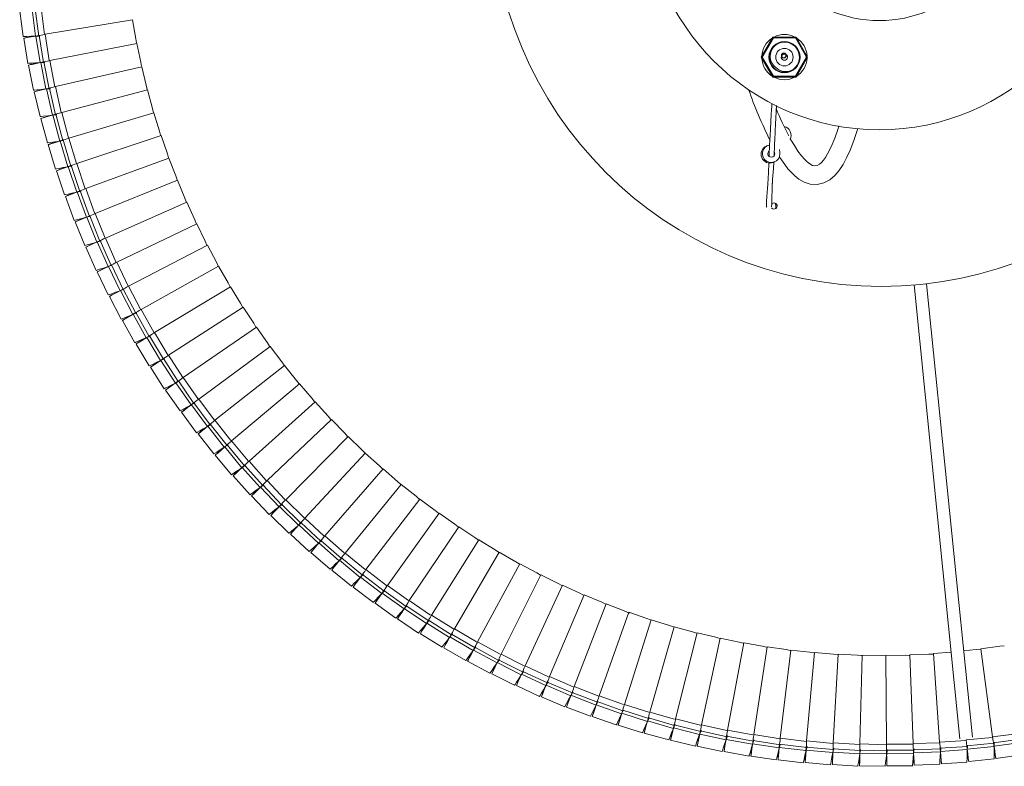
# Model space of a CAD drawing. Header units: millimetres. Extents: x -834 to 396, y -1282 to 570.
# Tile 9 of 13: x -161 to 155, y 10 to 249. Entities that reach past the tile are written whole.
import ezdxf

# ---------------------------------------------------------------- set-up
doc = ezdxf.new("R2010")
doc.units = ezdxf.units.MM

msp = doc.modelspace()

# ---------------------------------------------------------------- linework, layer by layer
at = {"color": 7, "linetype": 'Continuous', "lineweight": 15}
for p, q in [((-160.82, 251.58), (-159.73, 243.49)), ((-156.86, 252.17), (-155.74, 243.61)), ((-155.85, 252.31), (-154.71, 243.63)), ((-124.6, 248.79), (-152.68, 244.18)), ((-154.58, 243.8), (-158.55, 243.15)), ((-154.71, 243.63), (-155.74, 243.61)), ((-155.59, 243.64), (-154.2, 235.11)), ((-154.31, 243.64), (-154.71, 243.63)), ((-154.58, 243.8), (-153.17, 235.16)), ((77.02, 236.87), (80.74, 243.32)), ((80.92, 243.02), (80.74, 243.32)), ((80.74, 243.32), (88.19, 243.32)), ((88.19, 243.32), (88.02, 243.02)), ((88.19, 243.32), (91.92, 236.87)), ((-158.55, 243.15), (-159.53, 242.92)), ((-159.53, 242.92), (-158.19, 234.86)), ((-123.23, 241.27), (-151.16, 235.78)), ((80.92, 243.02), (77.37, 236.87)), ((88.02, 243.02), (80.92, 243.02)), ((91.57, 236.87), (88.02, 243.02)), ((80.74, 230.42), (77.02, 236.87)), ((77.37, 236.87), (77.02, 236.87)), ((77.37, 236.87), (80.92, 230.72)), ((83.59, 237.35), (83.69, 237.5)), ((84.14, 238.04), (84.1, 238.03)), ((88.02, 230.72), (91.57, 236.87)), ((91.92, 236.87), (88.19, 230.42)), ((91.92, 236.87), (91.57, 236.87)), ((-157, 234.56), (-157.96, 234.3)), ((-157.96, 234.3), (-156.37, 226.29)), ((-153.05, 235.34), (-157, 234.56)), ((-153.17, 235.16), (-154.2, 235.11)), ((-154.05, 235.15), (-152.39, 226.67)), ((-152.77, 235.19), (-153.17, 235.16)), ((-153.05, 235.34), (-151.37, 226.75)), ((-121.64, 233.8), (-149.38, 227.43)), ((82.14, 235.3), (82.12, 235.25)), ((82.15, 235.34), (82.14, 235.31)), ((84.42, 236.6), (84.43, 236.61)), ((80.92, 230.72), (80.74, 230.42)), ((80.92, 230.72), (88.02, 230.72)), ((81.66, 233.03), (81.62, 232.87)), ((88.19, 230.42), (88.02, 230.72)), ((88.19, 230.42), (80.74, 230.42)), ((-155.17, 226.03), (-156.13, 225.74)), ((-156.13, 225.74), (-154.29, 217.79)), ((-151.25, 226.93), (-155.17, 226.03)), ((-151.37, 226.75), (-152.39, 226.67)), ((-152.25, 226.7), (-150.32, 218.29)), ((-150.97, 226.79), (-151.37, 226.75)), ((-151.25, 226.93), (-149.3, 218.4)), ((-119.81, 226.37), (-147.33, 219.14)), ((-149.19, 218.59), (-153.08, 217.56)), ((-149.3, 218.4), (-150.32, 218.29)), ((-150.18, 218.33), (-147.99, 209.97)), ((-148.91, 218.45), (-149.3, 218.4)), ((-149.19, 218.59), (-146.97, 210.11)), ((-117.74, 219.01), (-145.03, 210.92)), ((-153.08, 217.56), (-154.03, 217.24)), ((-154.03, 217.24), (-151.94, 209.35)), ((-115.45, 211.72), (-142.47, 202.77)), ((-150.72, 209.16), (-151.66, 208.81)), ((-151.66, 208.81), (-149.32, 200.98)), ((-146.87, 210.31), (-150.72, 209.16)), ((-150.09, 209.63), (-150.01, 209.37)), ((-146.97, 210.11), (-147.99, 209.97)), ((-147.85, 210.02), (-145.39, 201.73)), ((-146.87, 210.31), (-144.39, 201.91)), ((79.17, 208.53), (78.71, 208.34)), ((79.84, 208.76), (79.74, 208.7)), ((79.72, 206.83), (79.62, 206.81)), ((-112.93, 204.51), (-139.65, 194.71)), ((80.88, 203.1), (81.34, 203.29)), ((-148.1, 200.84), (-149.03, 200.46)), ((-149.03, 200.46), (-146.45, 192.71)), ((-144.28, 202.11), (-148.1, 200.84)), ((-144.39, 201.91), (-145.39, 201.73)), ((-145.26, 201.78), (-142.54, 193.58)), ((-143.99, 201.99), (-144.39, 201.91)), ((-144.28, 202.11), (-141.54, 193.79)), ((-110.18, 197.37), (-136.58, 186.74)), ((-141.45, 193.99), (-145.22, 192.6)), ((-144.62, 193.11), (-144.52, 192.86)), ((-141.54, 193.79), (-142.54, 193.58)), ((-142.41, 193.63), (-139.44, 185.52)), ((-141.15, 193.88), (-141.54, 193.79)), ((-141.45, 193.99), (-138.44, 185.76)), ((-145.22, 192.6), (-146.14, 192.19)), ((-146.14, 192.19), (-143.31, 184.53)), ((-107.21, 190.33), (-133.27, 178.88)), ((-142.09, 184.46), (-142.99, 184.02)), ((-142.99, 184.02), (-139.92, 176.45)), ((-138.36, 185.96), (-142.09, 184.46)), ((-141.49, 184.97), (-141.39, 184.74)), ((-138.44, 185.76), (-139.44, 185.52)), ((-139.31, 185.58), (-136.08, 177.57)), ((-138.06, 185.87), (-138.44, 185.76)), ((-138.36, 185.96), (-135.09, 177.84)), ((-104.02, 183.38), (-129.7, 171.12)), ((-135.01, 178.04), (-138.7, 176.42)), ((-138.12, 176.96), (-138.01, 176.72)), ((-135.09, 177.84), (-136.08, 177.57)), ((-135.95, 177.63), (-132.48, 169.72)), ((-134.71, 177.95), (-135.09, 177.84)), ((-135.01, 178.04), (-131.5, 170.02)), ((-138.7, 176.42), (-139.58, 175.95)), ((-139.58, 175.95), (-136.28, 168.48)), ((-100.62, 176.54), (-125.9, 163.47)), ((-135.05, 168.49), (-135.92, 168)), ((-135.92, 168), (-132.39, 160.64)), ((-131.42, 170.23), (-135.05, 168.49)), ((-134.49, 169.05), (-134.38, 168.81)), ((-131.5, 170.02), (-132.48, 169.72)), ((-132.35, 169.78), (-128.63, 161.99)), ((-131.12, 170.15), (-131.5, 170.02)), ((-131.42, 170.23), (-127.66, 162.32)), ((-97, 169.81), (-121.86, 155.95)), ((-127.59, 162.53), (-131.17, 160.68)), ((-130.62, 161.25), (-130.5, 161.02)), ((-127.66, 162.32), (-128.63, 161.99)), ((-128.5, 162.06), (-124.54, 154.38)), ((-127.29, 162.46), (-127.66, 162.32)), ((-127.59, 162.53), (-123.58, 154.74)), ((-93.17, 163.19), (-117.58, 148.56)), ((126.07, 163.82), (140.77, 18.35)), ((144.74, 18.83), (130.04, 164.22)), ((-131.17, 160.68), (-132.02, 160.16)), ((-132.02, 160.16), (-128.26, 152.91)), ((-123.52, 154.96), (-127.03, 152.99)), ((-123.21, 154.9), (-123.58, 154.74)), ((-123.52, 154.96), (-119.27, 147.3)), ((-89.13, 156.7), (-113.08, 141.31)), ((-89.09, 156.73), (-89.13, 156.7)), ((-127.03, 152.99), (-127.87, 152.45)), ((-127.87, 152.45), (-123.88, 145.32)), ((-126.51, 153.59), (-126.38, 153.36)), ((-123.58, 154.74), (-124.54, 154.38)), ((-124.41, 154.46), (-120.21, 146.91)), ((-84.89, 150.34), (-108.34, 134.2)), ((-84.85, 150.36), (-84.89, 150.34)), ((-122.66, 145.44), (-123.48, 144.87)), ((-119.21, 147.51), (-122.66, 145.44)), ((-122.15, 146.05), (-122.02, 145.83)), ((-119.27, 147.3), (-120.21, 146.91)), ((-120.09, 146.99), (-115.65, 139.58)), ((-118.9, 147.46), (-119.27, 147.3)), ((-119.21, 147.51), (-114.72, 140)), ((-123.48, 144.87), (-119.27, 137.87)), ((-80.46, 144.11), (-103.39, 127.25)), ((-80.42, 144.14), (-80.46, 144.11)), ((-114.67, 140.21), (-118.05, 138.03)), ((-114.72, 140), (-115.65, 139.58)), ((-115.53, 139.66), (-110.86, 132.39)), ((-114.36, 140.17), (-114.72, 140)), ((-114.67, 140.21), (-109.94, 132.84)), ((-118.05, 138.03), (-118.86, 137.44)), ((-118.86, 137.44), (-114.43, 130.57)), ((-117.57, 138.67), (-117.43, 138.44)), ((-75.83, 138.03), (-98.22, 120.45)), ((-75.79, 138.06), (-75.83, 138.03)), ((-109.9, 133.06), (-113.22, 130.77)), ((-109.94, 132.84), (-110.86, 132.39)), ((-109.9, 133.06), (-104.95, 125.83)), ((-113.22, 130.77), (-114, 130.15)), ((-114, 130.15), (-109.36, 123.43)), ((-112.75, 131.41), (-112.6, 131.2)), ((-110.75, 132.47), (-105.85, 125.36)), ((-71.02, 132.09), (-92.84, 113.82)), ((-70.98, 132.12), (-71.02, 132.09)), ((-65.98, 126.34), (-66.01, 126.31)), ((-108.15, 123.67), (-108.92, 123.02)), ((-104.91, 126.05), (-108.15, 123.67)), ((-107.71, 124.33), (-107.55, 124.11)), ((-104.95, 125.83), (-105.85, 125.36)), ((-105.74, 125.45), (-100.62, 118.48)), ((-104.6, 126.03), (-104.95, 125.83)), ((-104.91, 126.05), (-99.73, 118.99)), ((-66.01, 126.31), (-87.26, 107.36)), ((-108.92, 123.02), (-104.07, 116.45)), ((-60.83, 120.69), (-81.47, 101.09)), ((-60.8, 120.72), (-60.83, 120.69)), ((-99.71, 119.21), (-102.87, 116.72)), ((-102.44, 117.39), (-102.28, 117.18)), ((-99.73, 118.99), (-100.62, 118.48)), ((-100.51, 118.58), (-95.18, 111.78)), ((-99.39, 119.2), (-99.73, 118.99)), ((-99.71, 119.21), (-94.31, 112.31)), ((-102.87, 116.72), (-103.61, 116.05)), ((-103.61, 116.05), (-98.56, 109.64)), ((-55.48, 115.23), (-75.49, 94.99)), ((-55.45, 115.27), (-55.48, 115.23)), ((-94.29, 112.53), (-97.37, 109.95)), ((-96.97, 110.63), (-96.8, 110.43)), ((-94.31, 112.31), (-95.18, 111.78)), ((-95.07, 111.88), (-89.53, 105.25)), ((-93.97, 112.53), (-94.31, 112.31)), ((-94.29, 112.53), (-88.67, 105.81)), ((-97.37, 109.95), (-98.09, 109.26)), ((-98.09, 109.26), (-92.84, 103)), ((-49.96, 109.95), (-69.32, 89.09)), ((-49.92, 109.98), (-49.96, 109.95)), ((-88.66, 106.03), (-91.66, 103.35)), ((-88.67, 105.81), (-89.53, 105.25)), ((-89.42, 105.35), (-83.68, 98.9)), ((-88.35, 106.04), (-88.67, 105.81)), ((-88.66, 106.03), (-82.84, 99.49)), ((-44.27, 104.84), (-62.97, 83.38)), ((-44.24, 104.88), (-44.27, 104.84)), ((-91.66, 103.35), (-92.36, 102.64)), ((-92.36, 102.64), (-86.91, 96.55)), ((-91.28, 104.04), (-91.1, 103.85)), ((-82.83, 99.71), (-85.75, 96.94)), ((-82.84, 99.49), (-83.68, 98.9)), ((-83.57, 99), (-77.63, 92.74)), ((-82.52, 99.73), (-82.84, 99.49)), ((-82.83, 99.71), (-76.81, 93.35)), ((-38.43, 99.91), (-56.44, 77.88)), ((-38.4, 99.95), (-38.43, 99.91)), ((-85.75, 96.94), (-86.42, 96.2)), ((-86.42, 96.2), (-80.79, 90.29)), ((-85.38, 97.64), (-85.21, 97.45)), ((-32.43, 95.17), (-49.75, 72.58)), ((-32.4, 95.21), (-32.43, 95.17)), ((-76.81, 93.57), (-79.63, 90.71)), ((-76.81, 93.35), (-77.63, 92.74)), ((-77.53, 92.84), (-71.39, 86.77)), ((-76.5, 93.6), (-76.81, 93.35)), ((-76.81, 93.57), (-70.59, 87.41)), ((-79.63, 90.71), (-80.29, 89.95)), ((-80.29, 89.95), (-74.47, 84.22)), ((-79.3, 91.43), (-79.11, 91.24)), ((-26.29, 90.62), (-42.89, 67.5)), ((-26.26, 90.66), (-26.29, 90.62)), ((-70.59, 87.63), (-73.33, 84.68)), ((-73.01, 85.4), (-72.82, 85.23)), ((-70.59, 87.41), (-71.39, 86.77)), ((-71.29, 86.88), (-64.96, 81)), ((-70.28, 87.67), (-70.59, 87.41)), ((-70.59, 87.63), (-64.18, 81.66)), ((-20.01, 86.26), (-35.87, 62.63)), ((-19.98, 86.3), (-20.01, 86.26)), ((-73.33, 84.68), (-73.96, 83.9)), ((-73.96, 83.9), (-67.96, 78.35)), ((-13.57, 82.15), (-13.59, 82.11)), ((-64.2, 81.88), (-66.84, 78.85)), ((-66.56, 79.59), (-66.35, 79.41)), ((-64.18, 81.66), (-64.96, 81)), ((-64.87, 81.11), (-58.36, 75.43)), ((-64.2, 81.88), (-57.6, 76.12)), ((-63.89, 81.93), (-64.18, 81.66)), ((-13.59, 82.11), (-28.71, 57.99)), ((-66.84, 78.85), (-67.44, 78.05)), ((-67.44, 78.05), (-61.27, 72.7)), ((-57.62, 76.34), (-60.17, 73.22)), ((-57.6, 76.12), (-58.36, 75.43)), ((-57.62, 76.34), (-50.85, 70.79)), ((-57.31, 76.4), (-57.6, 76.12)), ((-7.05, 78.15), (-21.4, 53.57)), ((-7.03, 78.2), (-7.05, 78.15)), ((-60.17, 73.22), (-60.74, 72.41)), ((-59.89, 73.96), (-59.69, 73.8)), ((-58.27, 75.55), (-51.58, 70.08)), ((-0.39, 74.41), (-13.96, 49.39)), ((-0.36, 74.45), (-0.39, 74.41)), ((-60.74, 72.41), (-54.41, 67.25)), ((-50.88, 71.01), (-53.32, 67.81)), ((-50.85, 70.79), (-51.58, 70.08)), ((-51.5, 70.19), (-44.65, 64.94)), ((-50.88, 71.01), (-43.93, 65.67)), ((-50.57, 71.08), (-50.85, 70.79)), ((6.39, 70.87), (-6.39, 45.44)), ((6.41, 70.92), (6.39, 70.87)), ((-53.32, 67.81), (-53.87, 66.98)), ((-53.87, 66.98), (-47.38, 62.02)), ((-53.08, 68.57), (-52.87, 68.41)), ((13.28, 67.55), (1.31, 41.73)), ((13.3, 67.6), (13.28, 67.55)), ((-43.97, 65.89), (-46.31, 62.62)), ((-46.08, 63.37), (-45.87, 63.22)), ((-43.93, 65.67), (-44.65, 64.94)), ((-44.56, 65.06), (-37.55, 60.02)), ((-43.97, 65.89), (-36.86, 60.77)), ((-43.66, 65.97), (-43.93, 65.67)), ((20.26, 64.45), (9.11, 38.27)), ((-46.31, 62.62), (-46.84, 61.77)), ((-46.84, 61.77), (-40.19, 57.02)), ((-36.9, 60.99), (-39.14, 57.65)), ((-36.86, 60.77), (-37.55, 60.02)), ((-37.47, 60.14), (-30.3, 55.32)), ((-36.9, 60.99), (-29.63, 56.1)), ((-36.6, 61.08), (-36.86, 60.77)), ((27.34, 61.57), (17.02, 35.05)), ((-39.14, 57.65), (-39.64, 56.78)), ((-38.94, 58.41), (-38.73, 58.27)), ((34.51, 58.92), (25.02, 32.08)), ((-39.64, 56.78), (-32.85, 52.24)), ((-29.68, 56.32), (-31.82, 52.9)), ((-29.63, 56.1), (-30.3, 55.32)), ((-30.23, 55.45), (-22.91, 50.86)), ((-29.68, 56.32), (-22.27, 51.66)), ((-29.38, 56.41), (-29.63, 56.1)), ((41.76, 56.48), (33.12, 29.37)), ((49.08, 54.28), (41.29, 26.91)), ((-31.82, 52.9), (-32.29, 52.02)), ((-32.29, 52.02), (-25.36, 47.7)), ((-31.64, 53.68), (-31.42, 53.54)), ((-22.32, 51.87), (-24.35, 48.39)), ((-22.27, 51.66), (-22.91, 50.86)), ((-22.84, 50.99), (-15.38, 46.63)), ((-22.32, 51.87), (-14.76, 47.45)), ((-22.03, 51.98), (-22.27, 51.66)), ((56.46, 52.31), (49.54, 24.71)), ((63.91, 50.58), (57.86, 22.76)), ((-24.35, 48.39), (-24.79, 47.5)), ((-24.79, 47.5), (-17.73, 43.39)), ((-24.19, 49.17), (-23.97, 49.04)), ((-14.82, 47.66), (-16.74, 44.12)), ((-14.76, 47.45), (-15.38, 46.63)), ((-14.82, 47.66), (-7.13, 43.47)), ((-14.53, 47.77), (-14.76, 47.45)), ((71.4, 49.07), (66.23, 21.08)), ((78.94, 47.81), (74.65, 19.67)), ((-16.62, 44.9), (-16.38, 44.78)), ((-15.31, 46.76), (-7.72, 42.64)), ((86.51, 46.78), (83.11, 18.52)), ((94.12, 45.99), (91.6, 17.64)), ((101.74, 45.43), (100.12, 17.02)), ((109.38, 45.12), (108.65, 16.67)), ((117.02, 45.05), (117.19, 16.59)), ((124.67, 45.22), (125.72, 16.78)), ((132.3, 45.63), (134.25, 17.23)), ((147.51, 47.16), (151.24, 18.94)), ((-16.74, 44.12), (-17.16, 43.21)), ((-17.16, 43.21), (-9.97, 39.33)), ((-7.2, 43.68), (-9, 40.09)), ((-7.13, 43.47), (-7.72, 42.64)), ((-7.66, 42.77), (0.06, 38.89)), ((-7.2, 43.68), (0.62, 39.74)), ((-6.91, 43.81), (-7.13, 43.47)), ((-9, 40.09), (-9.39, 39.16)), ((-9.39, 39.16), (-2.08, 35.51)), ((-8.9, 40.87), (-8.67, 40.75)), ((0.55, 39.95), (-1.14, 36.3)), ((0.62, 39.74), (0.06, 38.89)), ((0.12, 39.02), (7.95, 35.39)), ((0.55, 39.95), (8.49, 36.26)), ((0.83, 40.08), (0.62, 39.74)), ((-1.14, 36.3), (-1.5, 35.37)), ((-1.5, 35.37), (5.92, 31.94)), ((8.41, 36.46), (6.83, 32.76)), ((8.49, 36.26), (7.95, 35.39)), ((8.01, 35.52), (15.95, 32.13)), ((8.41, 36.46), (16.46, 33.02)), ((8.69, 36.6), (8.49, 36.26)), ((6.83, 32.76), (6.5, 31.82)), ((6.5, 31.82), (14.02, 28.63)), ((6.89, 33.55), (7.12, 33.45)), ((16.37, 33.22), (14.91, 29.47)), ((16.46, 33.02), (15.95, 32.13)), ((16, 32.27), (24.05, 29.13)), ((16.37, 33.22), (24.53, 30.04)), ((16.65, 33.37), (16.46, 33.02)), ((14.91, 29.47), (14.62, 28.52)), ((14.62, 28.52), (22.23, 25.57)), ((14.93, 30.27), (15.18, 30.17)), ((24.44, 30.24), (23.1, 26.44)), ((24.53, 30.04), (24.05, 29.13)), ((24.09, 29.27), (32.24, 26.39)), ((24.44, 30.24), (32.69, 27.31)), ((23.1, 26.44), (22.83, 25.48)), ((22.83, 25.48), (30.53, 22.77)), ((32.59, 27.5), (31.37, 23.67)), ((32.69, 27.31), (32.24, 26.39)), ((32.28, 26.53), (40.51, 23.9)), ((32.59, 27.5), (40.93, 24.84)), ((32.85, 27.67), (32.69, 27.31)), ((31.37, 23.67), (31.13, 22.7)), ((31.13, 22.7), (38.92, 20.23)), ((31.35, 24.46), (31.59, 24.38)), ((40.82, 25.03), (39.73, 21.16)), ((40.93, 24.84), (40.51, 23.9)), ((40.54, 24.04), (48.85, 21.68)), ((40.82, 25.03), (49.24, 22.62)), ((41.08, 25.2), (40.93, 24.84)), ((49.13, 22.81), (48.16, 18.91)), ((49.24, 22.62), (48.85, 21.68)), ((49.13, 22.81), (57.62, 20.67)), ((49.39, 23), (49.24, 22.62)), ((39.73, 21.16), (39.52, 20.18)), ((39.52, 20.18), (47.38, 17.96)), ((48.88, 21.82), (57.26, 19.72)), ((57.51, 20.86), (56.65, 16.93)), ((57.62, 20.67), (57.26, 19.72)), ((57.29, 19.86), (65.73, 18.02)), ((57.51, 20.86), (66.06, 18.99)), ((57.75, 21.05), (57.62, 20.67)), ((65.94, 19.17), (65.21, 15.21)), ((66.06, 18.99), (65.73, 18.02)), ((65.94, 19.17), (74.55, 17.57)), ((66.18, 19.37), (66.06, 18.99)), ((48.16, 18.91), (47.98, 17.92)), ((47.98, 17.92), (55.91, 15.95)), ((56.65, 16.93), (56.51, 15.94)), ((56.51, 15.94), (64.49, 14.22)), ((56.55, 17.71), (56.81, 17.66)), ((65.75, 18.16), (74.25, 16.59)), ((74.42, 17.75), (73.81, 13.77)), ((74.55, 17.57), (74.25, 16.59)), ((74.26, 16.73), (82.8, 15.43)), ((74.42, 17.75), (83.07, 16.42)), ((74.65, 17.95), (74.55, 17.57)), ((82.94, 16.59), (82.46, 12.6)), ((83.07, 16.42), (82.8, 15.43)), ((82.94, 16.59), (91.63, 15.53)), ((91.71, 15.92), (91.63, 15.53)), ((134.44, 15.31), (143.18, 15.89)), ((142.75, 18.02), (142.76, 17.95)), ((143.01, 16.04), (151.72, 16.9)), ((143.01, 16.04), (143.41, 12.03)), ((143.11, 15.02), (151.71, 15.87)), ((143.18, 15.89), (143.13, 14.87)), ((143.19, 16.29), (143.18, 15.89)), ((151.55, 17.03), (160.23, 18.17)), ((151.55, 17.03), (152.08, 13.05)), ((151.69, 16.02), (160.25, 17.15)), ((151.72, 16.9), (151.71, 15.87)), ((151.72, 17.3), (151.72, 16.9)), ((65.21, 15.21), (65.1, 14.22)), ((65.1, 14.22), (73.13, 12.75)), ((73.65, 14.55), (73.93, 14.51)), ((73.81, 13.77), (73.73, 12.77)), ((73.73, 12.77), (81.81, 11.56)), ((82.82, 15.57), (91.39, 14.54)), ((91.49, 15.7), (91.14, 11.69)), ((91.63, 15.53), (91.39, 14.54)), ((91.4, 14.68), (100.01, 13.91)), ((91.49, 15.7), (100.21, 14.92)), ((100.07, 15.08), (99.84, 11.07)), ((100.21, 14.92), (100.01, 13.91)), ((100.01, 14.06), (108.63, 13.56)), ((100.07, 15.08), (108.81, 14.57)), ((100.28, 15.31), (100.21, 14.92)), ((108.66, 14.73), (108.56, 10.71)), ((108.81, 14.57), (108.63, 13.56)), ((108.63, 13.71), (117.27, 13.48)), ((108.66, 14.73), (117.41, 14.5)), ((108.87, 14.97), (108.81, 14.57)), ((117.26, 14.65), (126.02, 14.69)), ((117.26, 14.65), (117.28, 10.63)), ((117.26, 13.63), (125.9, 13.68)), ((117.41, 14.5), (117.27, 13.48)), ((117.46, 14.89), (117.41, 14.5)), ((125.86, 14.84), (134.61, 15.16)), ((125.86, 14.84), (126.01, 10.82)), ((125.89, 13.82), (134.53, 14.14)), ((126.02, 14.69), (125.9, 13.68)), ((126.05, 15.09), (126.02, 14.69)), ((134.44, 15.31), (134.72, 11.29)), ((134.51, 14.28), (143.13, 14.87)), ((134.61, 15.16), (134.53, 14.14)), ((134.63, 15.56), (134.61, 15.16)), ((151.71, 13.75), (151.98, 13.79)), ((152.08, 13.05), (152.28, 12.07)), ((152.28, 12.07), (160.37, 13.15)), ((82.46, 12.6), (82.41, 11.6)), ((82.41, 11.6), (90.52, 10.63)), ((91.14, 11.69), (91.12, 10.69)), ((91.12, 10.69), (99.25, 9.99)), ((99.84, 11.07), (99.85, 10.07)), ((99.85, 10.07), (108.01, 9.61)), ((108.56, 10.71), (108.6, 9.71)), ((108.6, 9.71), (116.77, 9.52)), ((117.28, 10.63), (117.36, 9.63)), ((117.36, 9.63), (125.53, 9.7)), ((126.01, 10.82), (126.11, 9.83)), ((126.11, 9.83), (134.27, 10.15)), ((134.72, 11.29), (134.86, 10.3)), ((134.86, 10.3), (143, 10.88)), ((143.41, 12.03), (143.58, 11.05)), ((143.58, 11.05), (151.71, 11.88))]:
    msp.add_line(p, q, dxfattribs=at)
at = {"color": 8, "linetype": 'Continuous', "lineweight": 15}
for p, q in [((-153.94, 252.62), (-152.83, 244.15)), ((-152.68, 244.18), (-151.31, 235.74)), ((84.5, 238), (84.52, 238.01)), ((-151.16, 235.78), (-149.53, 227.39)), ((-149.38, 227.43), (-147.48, 219.09)), ((-147.33, 219.14), (-145.2, 210.95)), ((-145.03, 210.92), (-142.61, 202.72)), ((-142.47, 202.77), (-139.79, 194.65)), ((-139.65, 194.71), (-136.73, 186.68)), ((-136.58, 186.74), (-133.41, 178.81)), ((-133.27, 178.88), (-129.84, 171.04)), ((-129.7, 171.12), (-126.04, 163.4)), ((-125.9, 163.47), (-121.99, 155.87)), ((-121.86, 155.95), (-117.71, 148.48)), ((-117.58, 148.56), (-113.2, 141.22)), ((-113.08, 141.31), (-108.51, 134.18)), ((-108.34, 134.2), (-103.51, 127.15)), ((-103.39, 127.25), (-98.49, 120.56)), ((-98.22, 120.45), (-93.12, 113.92)), ((-92.84, 113.82), (-87.53, 107.46)), ((-87.26, 107.36), (-81.75, 101.17)), ((-81.47, 101.09), (-75.77, 95.07)), ((-75.49, 94.99), (-69.61, 89.15)), ((-69.32, 89.09), (-63.26, 83.44)), ((-62.97, 83.38), (-56.73, 77.92)), ((-56.44, 77.88), (-50.04, 72.62)), ((-49.75, 72.58), (-43.18, 67.53)), ((-42.89, 67.5), (-36.16, 62.65)), ((-35.87, 62.63), (-29, 58)), ((-28.71, 57.99), (-21.69, 53.57)), ((-21.4, 53.57), (-14.25, 49.38)), ((-13.96, 49.39), (-6.68, 45.42)), ((-6.39, 45.44), (1.01, 41.71)), ((132.3, 45.63), (137.96, 46.07)), ((1.31, 41.73), (8.82, 38.23)), ((9.11, 38.27), (16.73, 35)), ((17.02, 35.05), (24.9, 31.96)), ((25.02, 32.08), (32.83, 29.3)), ((33.12, 29.37), (41.01, 26.83)), ((41.29, 26.91), (49.26, 24.62)), ((49.54, 24.71), (57.58, 22.67)), ((57.86, 22.76), (65.95, 20.99)), ((66.23, 21.08), (74.38, 19.56)), ((74.65, 19.67), (83.1, 18.36)), ((151.24, 18.94), (159.71, 20.05)), ((83.11, 18.52), (91.59, 17.48)), ((91.6, 17.64), (100.11, 16.86)), ((100.12, 17.02), (108.65, 16.51)), ((108.65, 16.67), (117.19, 16.43)), ((117.19, 16.59), (125.73, 16.62)), ((125.72, 16.78), (134.26, 17.08)), ((134.25, 17.23), (142.78, 17.8)), ((142.76, 17.95), (151.26, 18.79))]:
    msp.add_line(p, q, dxfattribs=at)
at = {"color": 8, "linetype": 'Continuous', "lineweight": 15, "flags": 128}
for points in [[(-124.6, 248.79), (-123.54, 242.74), (-123.38, 241.41)], [(-123.23, 241.27), (-121.99, 235.26), (-121.79, 233.93)], [(-121.64, 233.8), (-120.21, 227.83), (-119.96, 226.51)], [(-119.81, 226.37), (-118.19, 220.45), (-117.88, 219.04)], [(-117.74, 219.01), (-115.94, 213.15), (-115.61, 211.84)], [(-115.45, 211.72), (-113.46, 205.91), (-113.1, 204.62)], [(-112.93, 204.51), (-110.76, 198.76), (-110.35, 197.48)], [(-110.18, 197.37), (-107.83, 191.7), (-107.39, 190.44)], [(-107.21, 190.33), (-104.69, 184.73), (-104.2, 183.48)], [(-104.02, 183.38), (-101.32, 177.87), (-100.8, 176.63)], [(-100.62, 176.54), (-97.74, 171.11), (-97.18, 169.9)], [(-97, 169.81), (-93.95, 164.47), (-93.35, 163.27)], [(-93.17, 163.19), (-89.96, 157.96), (-89.32, 156.78)], [(-89.13, 156.7), (-85.76, 151.57), (-85.04, 150.32)], [(-84.89, 150.34), (-81.37, 145.31), (-80.66, 144.18)], [(-80.46, 144.11), (-76.77, 139.2), (-76.03, 138.09)], [(-75.83, 138.03), (-71.99, 133.23), (-71.21, 132.14)], [(-71.02, 132.09), (-67.03, 127.42), (-66.21, 126.36)], [(-66.01, 126.31), (-61.88, 121.77), (-61.04, 120.73)], [(-60.83, 120.69), (-56.56, 116.28), (-55.68, 115.27)], [(-55.48, 115.23), (-51.07, 110.96), (-50.16, 109.98)], [(-49.96, 109.95), (-45.42, 105.82), (-44.48, 104.86)], [(-44.27, 104.84), (-39.6, 100.85), (-38.63, 99.93)], [(-38.43, 99.91), (-33.64, 96.07), (-32.64, 95.18)], [(-32.43, 95.17), (-27.52, 91.48), (-26.5, 90.62)], [(-26.29, 90.62), (-21.27, 87.09), (-20.21, 86.26)], [(-20.01, 86.26), (-14.88, 82.89), (-13.8, 82.1)], [(-13.59, 82.11), (-8.36, 78.9), (-7.26, 78.14)], [(-7.05, 78.15), (-1.72, 75.11), (-0.59, 74.38)], [(-0.39, 74.41), (5.04, 71.53), (6.19, 70.84)], [(6.39, 70.87), (11.9, 68.17), (13.07, 67.52)], [(13.28, 67.55), (18.87, 65.03), (20.06, 64.41)], [(20.26, 64.45), (25.93, 62.1), (27.14, 61.52)], [(27.34, 61.57), (33.09, 59.4), (34.81, 58.64)], [(34.51, 58.92), (40.32, 56.93), (41.56, 56.42)], [(41.76, 56.48), (47.62, 54.68), (48.88, 54.22)], [(49.08, 54.28), (55, 52.66), (56.27, 52.24)], [(56.46, 52.31), (62.43, 50.88), (63.72, 50.5)], [(63.91, 50.58), (69.92, 49.33), (71.21, 48.99)], [(71.4, 49.07), (77.45, 48.02), (78.76, 47.71)], [(78.94, 47.81), (85.02, 46.94), (86.33, 46.68)], [(147.51, 47.16), (153.58, 48.03), (154.92, 48.14)], [(86.51, 46.78), (92.62, 46.1), (93.94, 45.88)], [(94.12, 45.99), (100.24, 45.5), (101.57, 45.33)], [(101.74, 45.43), (107.87, 45.14), (109.21, 45.01)], [(109.38, 45.12), (115.52, 45.02), (116.85, 44.93)], [(117.02, 45.05), (123.16, 45.15), (124.5, 45.09)], [(124.67, 45.22), (130.8, 45.51), (132.14, 45.5)], [(141.94, 46.5), (146.02, 46.95), (147.36, 47.02)]]:
    msp.add_lwpolyline(points, dxfattribs=at)
at = {"color": 7, "linetype": 'Continuous', "lineweight": 15, "flags": 128}
for points in [[(-155.74, 243.61), (-157.27, 243.56), (-158.56, 243.52), (-159.43, 243.5), (-159.73, 243.49)], [(-155.59, 243.64), (-157.1, 243.36), (-158.37, 243.13), (-159.23, 242.97), (-159.53, 242.92)], [(-152.68, 244.18), (-152.94, 244.13), (-153.38, 244.04), (-153.95, 243.93), (-154.58, 243.8)], [(-154.2, 235.11), (-155.72, 235.02), (-157.02, 234.94), (-157.88, 234.88), (-158.19, 234.86)], [(-154.05, 235.15), (-155.55, 234.82), (-156.82, 234.55), (-157.66, 234.37), (-157.96, 234.3)], [(-151.16, 235.78), (-151.42, 235.72), (-151.85, 235.62), (-152.42, 235.49), (-153.05, 235.34)], [(-149.38, 227.43), (-149.63, 227.36), (-150.07, 227.25), (-150.62, 227.1), (-151.25, 226.93)], [(-152.39, 226.67), (-153.91, 226.53), (-155.21, 226.4), (-156.07, 226.32), (-156.37, 226.29)], [(-152.25, 226.7), (-153.73, 226.34), (-154.99, 226.02), (-155.83, 225.81), (-156.13, 225.74)], [(80.45, 222.01), (80.43, 221.73), (80.29, 219.46), (80.26, 219.02), (80.23, 218.56), (80.21, 218.09), (80.18, 217.61), (80.16, 217.12), (80.13, 216.68), (80.11, 216.29), (80.1, 216.03), (80.09, 215.79), (80.07, 215.52), (80.06, 215.21), (80.04, 214.87), (80.02, 214.48), (80, 214.09), (79.95, 213.18), (79.91, 212.32), (79.87, 211.47), (79.82, 210.63), (79.78, 209.78), (79.73, 208.93), (79.53, 205.12)], [(81.15, 205.59), (81.29, 208.36), (81.33, 209.29), (81.37, 210.23), (81.4, 211.16), (81.45, 212.09), (81.49, 213.04), (81.54, 214.04), (81.56, 214.49), (81.58, 214.93), (81.6, 215.31), (81.62, 215.65), (81.64, 215.94), (81.65, 216.23), (81.67, 216.57), (81.69, 216.93), (81.71, 217.32), (81.74, 217.73), (81.76, 218.13), (81.79, 218.52), (81.81, 218.9), (81.87, 219.87), (81.93, 220.82), (81.97, 221.33)], [(-150.32, 218.29), (-151.84, 218.09), (-153.13, 217.93), (-153.98, 217.82), (-154.29, 217.79)], [(-150.18, 218.33), (-151.65, 217.91), (-152.9, 217.56), (-153.73, 217.32), (-154.03, 217.24)], [(-147.33, 219.14), (-147.59, 219.06), (-148.01, 218.94), (-148.57, 218.77), (-149.19, 218.59)], [(101.97, 214.85), (101.71, 213.99), (100.63, 210.87), (99.49, 208.14), (98.33, 205.87), (97.62, 204.71), (96.96, 203.81), (96.34, 203.12), (95.68, 202.53), (94.94, 202.11), (94.27, 201.99), (93.52, 202.15), (92.64, 202.62), (91.78, 203.28), (90.92, 204.11), (89.99, 205.18), (88.8, 206.76), (87.65, 208.51), (86.57, 210.36), (86.35, 210.77)], [(82.84, 204.91), (82.96, 204.71), (84.55, 202.4), (85.61, 201.06), (86.69, 199.85), (87.8, 198.79), (89.12, 197.76), (90.81, 196.79), (92.76, 196.15), (95.02, 196.02), (97.16, 196.54), (99.05, 197.58), (100.63, 198.93), (101.89, 200.38), (103.3, 202.48), (104.42, 204.55), (105.57, 207.07), (106.74, 210.14), (107.89, 213.67), (107.98, 213.98)], [(-147.99, 209.97), (-149.5, 209.73), (-150.78, 209.53), (-151.64, 209.39), (-151.94, 209.35)], [(-147.85, 210.02), (-149.31, 209.55), (-150.54, 209.16), (-151.37, 208.9), (-151.66, 208.81)], [(-145.03, 210.92), (-145.28, 210.83), (-145.7, 210.69), (-146.25, 210.51), (-146.87, 210.31)], [(79.61, 206.81), (79.6, 206.81), (79.32, 206.49)], [(82.95, 206.66), (82.88, 207.05), (82.88, 207.26)], [(-142.47, 202.77), (-142.72, 202.68), (-143.13, 202.53), (-143.68, 202.33), (-144.28, 202.11)], [(79.43, 202.93), (79.42, 202.5), (79.33, 200.12), (79.24, 197.79), (79.22, 197.36), (79.19, 196.92), (79.16, 196.48), (79.13, 196.04), (79.1, 195.65), (79.07, 195.3), (79.05, 194.99), (79.02, 194.7), (79, 194.37), (78.96, 193.93), (78.92, 193.47), (78.88, 193.03), (78.85, 192.61), (78.82, 192.22), (78.8, 191.85), (78.75, 190.88), (78.73, 190.11), (78.73, 189.96), (78.73, 189.8), (78.73, 189.63), (78.73, 189.45), (78.74, 189.26), (78.75, 189.07), (78.77, 188.88), (78.78, 188.73)], [(80.57, 196.12), (80.59, 196.42), (80.66, 197.63), (80.74, 198.79), (80.83, 199.98), (80.92, 201.17), (81.03, 203.16)], [(-145.39, 201.73), (-146.9, 201.45), (-148.17, 201.2), (-149.02, 201.04), (-149.32, 200.98)], [(-145.26, 201.78), (-146.7, 201.28), (-147.93, 200.85), (-148.74, 200.56), (-149.03, 200.46)], [(-142.54, 193.58), (-144.04, 193.25), (-145.3, 192.97), (-146.15, 192.78), (-146.45, 192.71)], [(-142.41, 193.63), (-143.84, 193.08), (-145.05, 192.62), (-145.85, 192.3), (-146.14, 192.19)], [(-139.65, 194.71), (-139.9, 194.61), (-140.31, 194.45), (-140.85, 194.23), (-141.45, 193.99)], [(-136.58, 186.74), (-136.83, 186.64), (-137.23, 186.46), (-137.76, 186.22), (-138.36, 185.96)], [(-139.44, 185.52), (-140.92, 185.14), (-142.18, 184.82), (-143.02, 184.61), (-143.31, 184.53)], [(-139.31, 185.58), (-140.72, 184.98), (-141.91, 184.48), (-142.71, 184.14), (-142.99, 184.02)], [(-136.08, 177.57), (-137.55, 177.14), (-138.8, 176.78), (-139.63, 176.54), (-139.92, 176.45)], [(-135.95, 177.63), (-137.34, 176.99), (-138.52, 176.45), (-139.31, 176.08), (-139.58, 175.95)], [(-133.27, 178.88), (-133.51, 178.76), (-133.91, 178.57), (-134.43, 178.32), (-135.01, 178.04)], [(-129.7, 171.12), (-129.94, 170.99), (-130.34, 170.79), (-130.85, 170.52), (-131.42, 170.23)], [(-132.48, 169.72), (-133.93, 169.25), (-135.17, 168.85), (-135.99, 168.58), (-136.28, 168.48)], [(-132.35, 169.78), (-133.72, 169.1), (-134.88, 168.52), (-135.65, 168.13), (-135.92, 168)], [(-128.63, 161.99), (-130.07, 161.47), (-131.29, 161.03), (-132.11, 160.74), (-132.39, 160.64)], [(-128.5, 162.06), (-129.85, 161.33), (-130.99, 160.72), (-131.75, 160.31), (-132.02, 160.16)], [(-125.9, 163.47), (-126.13, 163.34), (-126.52, 163.13), (-127.03, 162.85), (-127.59, 162.53)], [(-121.86, 155.95), (-122.09, 155.82), (-122.47, 155.59), (-122.96, 155.29), (-123.52, 154.96)], [(-124.54, 154.38), (-125.96, 153.82), (-127.17, 153.34), (-127.97, 153.02), (-128.26, 152.91)], [(-124.41, 154.46), (-125.74, 153.69), (-126.86, 153.04), (-127.61, 152.6), (-127.87, 152.45)], [(-117.58, 148.56), (-117.81, 148.42), (-118.18, 148.18), (-118.67, 147.87), (-119.21, 147.51)], [(-120.21, 146.91), (-121.62, 146.3), (-122.81, 145.79), (-123.6, 145.44), (-123.88, 145.32)], [(-120.09, 146.99), (-121.39, 146.18), (-122.49, 145.49), (-123.22, 145.03), (-123.48, 144.87)], [(-115.65, 139.58), (-117.04, 138.93), (-118.21, 138.37), (-119, 138), (-119.27, 137.87)], [(-115.53, 139.66), (-116.8, 138.81), (-117.88, 138.09), (-118.6, 137.61), (-118.86, 137.44)], [(-113.08, 141.31), (-113.29, 141.16), (-113.66, 140.91), (-114.14, 140.58), (-114.67, 140.21)], [(-108.34, 134.2), (-108.56, 134.05), (-108.92, 133.78), (-109.38, 133.44), (-109.9, 133.06)], [(-110.86, 132.39), (-112.23, 131.7), (-113.38, 131.11), (-114.16, 130.71), (-114.43, 130.57)], [(-110.75, 132.47), (-111.99, 131.59), (-113.05, 130.83), (-113.75, 130.33), (-114, 130.15)], [(-103.39, 127.25), (-103.6, 127.08), (-103.95, 126.81), (-104.4, 126.45), (-104.91, 126.05)], [(-105.85, 125.36), (-107.2, 124.62), (-108.33, 123.99), (-109.09, 123.58), (-109.36, 123.43)], [(-105.74, 125.45), (-106.95, 124.52), (-107.99, 123.73), (-108.67, 123.2), (-108.92, 123.02)], [(-98.22, 120.45), (-98.42, 120.28), (-98.77, 120), (-99.21, 119.63), (-99.71, 119.21)], [(-100.62, 118.48), (-101.94, 117.71), (-103.06, 117.05), (-103.8, 116.6), (-104.07, 116.45)], [(-100.51, 118.58), (-101.7, 117.61), (-102.7, 116.79), (-103.38, 116.25), (-103.61, 116.05)], [(-92.84, 113.82), (-93.04, 113.65), (-93.37, 113.35), (-93.8, 112.97), (-94.29, 112.53)], [(-95.18, 111.78), (-96.47, 110.96), (-97.57, 110.27), (-98.3, 109.8), (-98.56, 109.64)], [(-95.07, 111.88), (-96.23, 110.87), (-97.21, 110.02), (-97.86, 109.46), (-98.09, 109.26)], [(-89.53, 105.25), (-90.8, 104.39), (-91.87, 103.66), (-92.59, 103.17), (-92.84, 103)], [(-89.42, 105.35), (-90.55, 104.31), (-91.5, 103.43), (-92.14, 102.84), (-92.36, 102.64)], [(-87.26, 107.36), (-87.45, 107.18), (-87.77, 106.88), (-88.19, 106.48), (-88.66, 106.03)], [(-81.47, 101.09), (-81.66, 100.9), (-81.97, 100.58), (-82.38, 100.17), (-82.83, 99.71)], [(-83.68, 98.9), (-84.92, 98), (-85.97, 97.24), (-86.67, 96.73), (-86.91, 96.55)], [(-83.57, 99), (-84.66, 97.93), (-85.59, 97.02), (-86.21, 96.41), (-86.42, 96.2)], [(-75.49, 94.99), (-75.67, 94.8), (-75.97, 94.47), (-76.37, 94.05), (-76.81, 93.57)], [(-77.63, 92.74), (-78.84, 91.8), (-79.86, 91.01), (-80.55, 90.47), (-80.79, 90.29)], [(-77.53, 92.84), (-78.58, 91.74), (-79.48, 90.8), (-80.08, 90.17), (-80.29, 89.95)], [(-69.32, 89.09), (-69.5, 88.89), (-69.79, 88.55), (-70.17, 88.12), (-70.59, 87.63)], [(-71.39, 86.77), (-72.57, 85.79), (-73.57, 84.97), (-74.23, 84.41), (-74.47, 84.22)], [(-71.29, 86.88), (-72.31, 85.74), (-73.18, 84.77), (-73.75, 84.13), (-73.96, 83.9)], [(-62.97, 83.38), (-63.14, 83.18), (-63.42, 82.83), (-63.79, 82.38), (-64.2, 81.88)], [(-64.96, 81), (-66.11, 79.99), (-67.08, 79.13), (-67.73, 78.56), (-67.96, 78.35)], [(-64.87, 81.11), (-65.85, 79.94), (-66.69, 78.95), (-67.25, 78.28), (-67.44, 78.05)], [(-56.44, 77.88), (-56.61, 77.67), (-56.88, 77.31), (-57.23, 76.85), (-57.62, 76.34)], [(-58.36, 75.43), (-59.48, 74.38), (-60.42, 73.5), (-61.05, 72.9), (-61.27, 72.7)], [(-58.27, 75.55), (-59.22, 74.35), (-60.02, 73.33), (-60.56, 72.65), (-60.74, 72.41)], [(-51.58, 70.08), (-52.67, 68.99), (-53.59, 68.08), (-54.2, 67.47), (-54.41, 67.25)], [(-51.5, 70.19), (-52.41, 68.96), (-53.18, 67.92), (-53.69, 67.22), (-53.87, 66.98)], [(-49.75, 72.58), (-49.9, 72.36), (-50.16, 72), (-50.5, 71.53), (-50.88, 71.01)], [(-42.89, 67.5), (-43.04, 67.28), (-43.28, 66.91), (-43.61, 66.43), (-43.97, 65.89)], [(-44.65, 64.94), (-45.69, 63.82), (-46.58, 62.88), (-47.18, 62.24), (-47.38, 62.02)], [(-44.56, 65.06), (-45.43, 63.8), (-46.17, 62.73), (-46.66, 62.02), (-46.84, 61.77)], [(-37.55, 60.02), (-38.56, 58.87), (-39.42, 57.9), (-39.99, 57.25), (-40.19, 57.02)], [(-37.47, 60.14), (-38.3, 58.85), (-39, 57.76), (-39.47, 57.04), (-39.64, 56.78)], [(-35.87, 62.63), (-36.01, 62.41), (-36.25, 62.03), (-36.56, 61.54), (-36.9, 60.99)], [(-28.71, 57.99), (-28.84, 57.76), (-29.06, 57.37), (-29.36, 56.88), (-29.68, 56.32)], [(-30.3, 55.32), (-31.28, 54.14), (-32.1, 53.14), (-32.66, 52.48), (-32.85, 52.24)], [(-30.23, 55.45), (-31.02, 54.14), (-31.68, 53.03), (-32.13, 52.28), (-32.29, 52.02)], [(-22.91, 50.86), (-23.85, 49.65), (-24.64, 48.62), (-25.17, 47.94), (-25.36, 47.7)], [(-22.84, 50.99), (-23.59, 49.65), (-24.22, 48.52), (-24.64, 47.76), (-24.79, 47.5)], [(-21.4, 53.57), (-21.53, 53.34), (-21.74, 52.95), (-22.01, 52.44), (-22.32, 51.87)], [(-13.96, 49.39), (-14.08, 49.15), (-14.28, 48.75), (-14.53, 48.24), (-14.82, 47.66)], [(-15.38, 46.63), (-16.28, 45.39), (-17.04, 44.34), (-17.55, 43.64), (-17.73, 43.39)], [(-15.31, 46.76), (-16.02, 45.4), (-16.62, 44.25), (-17.02, 43.48), (-17.16, 43.21)], [(-6.39, 45.44), (-6.5, 45.2), (-6.68, 44.8), (-6.93, 44.27), (-7.2, 43.68)], [(-7.72, 42.64), (-8.58, 41.37), (-9.31, 40.3), (-9.8, 39.58), (-9.97, 39.33)], [(-7.66, 42.77), (-8.32, 41.39), (-8.88, 40.22), (-9.26, 39.44), (-9.39, 39.16)], [(1.31, 41.73), (1.2, 41.49), (1.03, 41.08), (0.8, 40.55), (0.55, 39.95)], [(0.06, 38.89), (-0.76, 37.6), (-1.46, 36.5), (-1.92, 35.77), (-2.08, 35.51)], [(0.12, 39.02), (-0.5, 37.62), (-1.03, 36.44), (-1.38, 35.64), (-1.5, 35.37)], [(9.11, 38.27), (9.01, 38.02), (8.85, 37.61), (8.64, 37.07), (8.41, 36.46)], [(-1.08, 37.09), (-0.92, 37.02), (-0.83, 36.98)], [(7.95, 35.39), (7.17, 34.07), (6.51, 32.95), (6.07, 32.21), (5.92, 31.94)], [(8.01, 35.52), (7.43, 34.1), (6.94, 32.9), (6.62, 32.1), (6.5, 31.82)], [(17.02, 35.05), (16.93, 34.8), (16.78, 34.38), (16.59, 33.83), (16.37, 33.22)], [(15.95, 32.13), (15.21, 30.79), (14.59, 29.65), (14.17, 28.9), (14.02, 28.63)], [(16, 32.27), (15.47, 30.83), (15.02, 29.62), (14.72, 28.8), (14.62, 28.52)], [(25.02, 32.08), (24.94, 31.83), (24.81, 31.4), (24.63, 30.85), (24.44, 30.24)], [(24.05, 29.13), (23.35, 27.77), (22.76, 26.61), (22.37, 25.84), (22.23, 25.57)], [(24.09, 29.27), (23.61, 27.82), (23.2, 26.59), (22.92, 25.77), (22.83, 25.48)], [(33.12, 29.37), (33.05, 29.11), (32.92, 28.68), (32.77, 28.13), (32.59, 27.5)], [(32.24, 26.39), (31.58, 25), (31.03, 23.83), (30.66, 23.05), (30.53, 22.77)], [(32.28, 26.53), (31.84, 25.06), (31.47, 23.82), (31.22, 22.99), (31.13, 22.7)], [(41.29, 26.91), (41.23, 26.65), (41.12, 26.22), (40.98, 25.66), (40.82, 25.03)], [(40.51, 23.9), (39.9, 22.5), (39.38, 21.31), (39.04, 20.51), (38.92, 20.23)], [(40.54, 24.04), (40.15, 22.56), (39.82, 21.31), (39.6, 20.47), (39.52, 20.18)], [(49.54, 24.71), (49.49, 24.45), (49.39, 24.01), (49.27, 23.45), (49.13, 22.81)], [(57.86, 22.76), (57.81, 22.5), (57.73, 22.07), (57.62, 21.5), (57.51, 20.86)], [(48.85, 21.68), (48.29, 20.25), (47.81, 19.05), (47.49, 18.24), (47.38, 17.96)], [(48.88, 21.82), (48.54, 20.33), (48.24, 19.07), (48.05, 18.22), (47.98, 17.92)], [(57.26, 19.72), (56.74, 18.28), (56.3, 17.06), (56.01, 16.24), (55.91, 15.95)], [(57.29, 19.86), (56.99, 18.36), (56.74, 17.09), (56.57, 16.24), (56.51, 15.94)], [(66.23, 21.08), (66.19, 20.82), (66.12, 20.38), (66.03, 19.81), (65.94, 19.17)], [(74.65, 19.67), (74.62, 19.41), (74.56, 18.96), (74.49, 18.39), (74.42, 17.75)], [(65.73, 18.02), (65.25, 16.56), (64.85, 15.33), (64.59, 14.51), (64.49, 14.22)], [(65.75, 18.16), (65.5, 16.65), (65.29, 15.37), (65.14, 14.52), (65.1, 14.22)], [(74.25, 16.59), (73.82, 15.12), (73.46, 13.87), (73.21, 13.04), (73.13, 12.75)], [(74.26, 16.73), (74.06, 15.22), (73.89, 13.93), (73.77, 13.07), (73.73, 12.77)], [(83.11, 18.52), (83.09, 18.25), (83.05, 17.81), (83, 17.24), (82.94, 16.59)], [(91.6, 17.64), (91.59, 17.37), (91.56, 16.93), (91.53, 16.35), (91.49, 15.7)], [(100.12, 17.02), (100.11, 16.75), (100.1, 16.31), (100.08, 15.73), (100.07, 15.08)], [(108.65, 16.67), (108.65, 16.4), (108.65, 15.96), (108.66, 15.38), (108.66, 14.73)], [(117.19, 16.59), (117.2, 16.32), (117.21, 15.88), (117.23, 15.3), (117.26, 14.65)], [(125.72, 16.78), (125.74, 16.51), (125.77, 16.07), (125.81, 15.49), (125.86, 14.84)], [(134.25, 17.23), (134.27, 16.97), (134.32, 16.52), (134.38, 15.95), (134.44, 15.31)], [(142.76, 17.95), (142.79, 17.69), (142.85, 17.25), (142.92, 16.68), (143.01, 16.04)], [(151.24, 18.94), (151.28, 18.68), (151.35, 18.24), (151.44, 17.67), (151.55, 17.03)], [(151.69, 16.02), (151.91, 14.51), (152.1, 13.22), (152.23, 12.37), (152.28, 12.07)], [(151.71, 15.87), (151.71, 14.34), (151.71, 13.05), (151.71, 12.18), (151.71, 11.88)], [(82.8, 15.43), (82.42, 13.95), (82.1, 12.69), (81.88, 11.85), (81.81, 11.56)], [(82.82, 15.57), (82.66, 14.05), (82.53, 12.76), (82.44, 11.9), (82.41, 11.6)], [(91.39, 14.54), (91.06, 13.04), (90.77, 11.78), (90.58, 10.93), (90.52, 10.63)], [(91.4, 14.68), (91.29, 13.16), (91.2, 11.86), (91.14, 11), (91.12, 10.69)], [(100.01, 13.91), (99.72, 12.41), (99.47, 11.14), (99.31, 10.29), (99.25, 9.99)], [(100.01, 14.06), (99.95, 12.53), (99.9, 11.23), (99.86, 10.37), (99.85, 10.07)], [(108.63, 13.56), (108.39, 12.05), (108.19, 10.77), (108.05, 9.92), (108.01, 9.61)], [(108.63, 13.71), (108.62, 12.18), (108.61, 10.88), (108.6, 10.02), (108.6, 9.71)], [(117.27, 13.48), (117.08, 11.97), (116.91, 10.68), (116.8, 9.82), (116.77, 9.52)], [(117.26, 13.63), (117.3, 12.1), (117.33, 10.8), (117.35, 9.94), (117.36, 9.63)], [(125.9, 13.68), (125.76, 12.15), (125.64, 10.86), (125.55, 10), (125.53, 9.7)], [(125.89, 13.82), (125.98, 12.29), (126.05, 11), (126.1, 10.13), (126.11, 9.83)], [(134.53, 14.14), (134.43, 12.61), (134.35, 11.32), (134.29, 10.45), (134.27, 10.15)], [(134.51, 14.28), (134.64, 12.76), (134.76, 11.47), (134.83, 10.6), (134.86, 10.3)], [(143.13, 14.87), (143.08, 13.34), (143.04, 12.04), (143.01, 11.18), (143, 10.88)], [(143.11, 15.02), (143.29, 13.5), (143.44, 12.21), (143.55, 11.35), (143.58, 11.05)]]:
    msp.add_lwpolyline(points, dxfattribs=at)
at = {"color": 7, "linetype": 'Continuous', "lineweight": 15}
for centre, radius in [((115.49, 288.37), 125), ((114.89, 288.58), 75), ((114.89, 288.58), 40), ((84.47, 236.87), 5), ((84.47, 236.87), 2.8), ((84.27, 237.37), 0.78), ((84.27, 237.37), 0.68)]:
    msp.add_circle(centre, radius, dxfattribs=at)
for centre, radius, start, end in [((84.47, 236.87), 7.25, 62.8299, 117.1701), ((84.47, 236.87), 7.25, 122.8299, 177.1701), ((84.43, 236.8), 4.76, 135.1091, 297.9982), ((84.48, 237.15), 4.57, 123.4046, 233.2226), ((84.47, 236.87), 4.8, 297.2738, 121.4429), ((84.47, 236.87), 7.25, 2.8299, 57.1701), ((84.47, 236.87), 1, 164.352, 60.2787), ((84.47, 236.87), 1, 73.3967, 141.1139), ((84.47, 236.87), 7.25, 182.8299, 237.1701), ((84.47, 236.87), 7.25, 302.8299, 357.1701), ((84.88, 236.8), 4.56, 226.5152, 293.0167), ((84.47, 236.87), 7.25, 242.8299, 297.1701), ((203.97, 272.29), 138.77, 199.2494, 206.605), ((165.59, 254.22), 90.37, 202.006, 208.1116), ((83.75, 211.86), 2.86, 331.9008, 77.2214), ((80.23, 205.92), 2.82, 101.8576, 15.1456), ((79.82, 205.73), 2.84, 112.9984, 291.9826), ((80.25, 205.91), 1.1, 148.2946, 38.9603), ((-42.03, 195.42), 122.54, 356.9521, 0.4877), ((81.14, 189.15), 1, 213.6875, 144.4642), ((79.27, 188.95), 2.42, 343.1705, 28.9961)]:
    msp.add_arc(centre, radius, start, end, dxfattribs=at)

doc.saveas('drawing.dxf')
